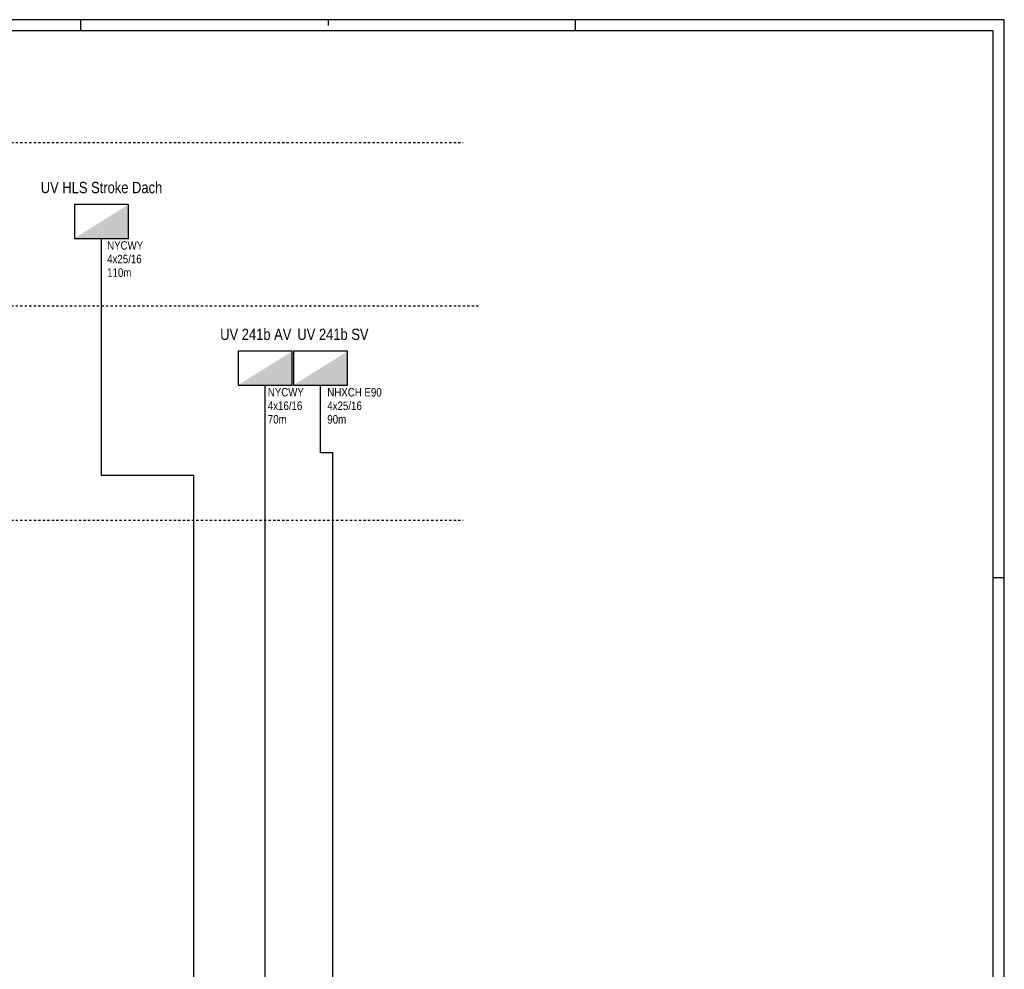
# Model space of a CAD drawing. Header units: millimetres. Extents: x -2000 to 116900, y -500 to 83600.
# Tile 7 of 7: x 73295 to 116900, y 41550 to 83600. Entities that reach past the tile are written whole.
import ezdxf
from ezdxf.enums import TextEntityAlignment as Align

# ---------------------------------------------------------------- set-up
doc = ezdxf.new("R2010")
doc.units = ezdxf.units.MM
doc.linetypes.add('DDS_LT3', pattern=[200, 100, -100])
for name, color, linetype in [('ITB_ELT_TXT_Kennzeichnung', 7, 'Continuous'), ('ITB_XXX_Layout Rahmen', 18, 'Continuous'), ('ITB_XXX_Schemata Bereiche', 7, 'Continuous'), ('ITB_XXX_Schemata Linien', 7, 'Continuous'), ('ITB_XXX_Schemata Symbole', 7, 'Continuous'), ('ITB_XXX_TXT_Schemata', 7, 'Continuous')]:
    doc.layers.add(name, color=color, linetype=linetype)
doc.styles.add('Arial Narrow', font='txt', dxfattribs={"height": 0.2})

# ---------------------------------------------------------------- blocks, each defined once
blk = doc.blocks.new('Schemasymbol-ID-60-8-1482-7491')
at = {"layer": 'ITB_XXX_Schemata Symbole', "lineweight": 30}
blk.add_hatch(color=1, dxfattribs=at).paths.add_polyline_path([(0, 0), (2400, 0), (2400, 1500)])
at = {"layer": 'ITB_XXX_Schemata Symbole', "color": 1, "lineweight": 30}
blk.add_lwpolyline([(0, 1500), (0, 0), (2400, 0), (2400, 1500), (0, 1500)], dxfattribs=at)
blk = doc.blocks.new('Schemasymbol-ID-60-8-1482-7508')
at = {"layer": 'ITB_XXX_Schemata Symbole', "lineweight": 30}
blk.add_hatch(color=1, dxfattribs=at).paths.add_polyline_path([(0, 0), (2400, 0), (2400, 1500)])
at = {"layer": 'ITB_XXX_Schemata Symbole', "color": 1, "lineweight": 30}
blk.add_lwpolyline([(0, 1500), (0, 0), (2400, 0), (2400, 1500), (0, 1500)], dxfattribs=at)
blk = doc.blocks.new('Schemasymbol-ID-60-8-1482-7525')
at = {"layer": 'ITB_XXX_Schemata Symbole', "lineweight": 30}
blk.add_hatch(color=1, dxfattribs=at).paths.add_polyline_path([(0, 0), (2400, 0), (2400, 1500)])
at = {"layer": 'ITB_XXX_Schemata Symbole', "color": 1, "lineweight": 30}
blk.add_lwpolyline([(0, 1500), (0, 0), (2400, 0), (2400, 1500), (0, 1500)], dxfattribs=at)
blk = doc.blocks.new('Text-Text- NHXCH E90--4x25-16--90m-ID-60-8-1482-7640')
at = {"layer": 'ITB_ELT_TXT_Kennzeichnung', "color": 7, "lineweight": 5, "style": 'Arial Narrow'}
for s, width, p, p2 in [('NHXCH E90', 0.999886, (0, 0), (2410, 0)), ('4x25/16', 0.999265, (0, -601), (1529, -601)), ('90m', 0.99923, (0, -1202), (836, -1202))]:
    blk.add_text(s, height=375, dxfattribs=dict(at, width=width)).set_placement(p, p2, align=Align.FIT)
blk = doc.blocks.new('Text-Text- NYCWY--4x25-16--110m-ID-60-8-1482-7662')
at = {"layer": 'ITB_ELT_TXT_Kennzeichnung', "color": 7, "lineweight": 5, "style": 'Arial Narrow'}
for s, width, p, p2 in [('NYCWY', 1.000084, (0, 0), (1598, 0)), ('4x25/16', 0.999265, (0, -601), (1529, -601)), ('110m', 0.999216, (0, -1202), (1075, -1202))]:
    blk.add_text(s, height=375, dxfattribs=dict(at, width=width)).set_placement(p, p2, align=Align.FIT)
blk = doc.blocks.new('Text-Text- NYCWY--4x16-16--70m-ID-60-8-1482-7673')
at = {"layer": 'ITB_ELT_TXT_Kennzeichnung', "color": 7, "lineweight": 5, "style": 'Arial Narrow'}
for s, width, p, p2 in [('NYCWY', 1.000084, (0, 0), (1598, 0)), ('4x16/16', 0.999265, (0, -601), (1529, -601)), ('70m', 0.99923, (0, -1202), (836, -1202))]:
    blk.add_text(s, height=375, dxfattribs=dict(at, width=width)).set_placement(p, p2, align=Align.FIT)
blk = doc.blocks.new('Label-ID-60-8-1482-7493')
at = {"layer": 'ITB_XXX_TXT_Schemata', "color": 7, "lineweight": 5, "style": 'Arial Narrow', "width": 0.999763}
blk.add_text('UV HLS Stroke Dach', height=500, dxfattribs=at).set_placement((66095, 68985), (71475, 68985), align=Align.FIT)
blk = doc.blocks.new('Label-ID-60-8-1482-7510')
at = {"layer": 'ITB_XXX_TXT_Schemata', "color": 7, "lineweight": 5, "style": 'Arial Narrow', "width": 0.999829}
blk.add_text('UV 241b AV', height=500, dxfattribs=at).set_placement((74459, 62485), (77611, 62485), align=Align.FIT)
blk = doc.blocks.new('Label-ID-60-8-1482-7527')
at = {"layer": 'ITB_XXX_TXT_Schemata', "color": 7, "lineweight": 5, "style": 'Arial Narrow', "width": 0.999829}
blk.add_text('UV 241b SV', height=500, dxfattribs=at).set_placement((76909, 62485), (80061, 62485), align=Align.FIT)
blk = doc.blocks.new('Blätter-ID-60-1472-1482-1491')
at = {"layer": 'ITB_XXX_Layout Rahmen', "color": 7, "lineweight": 30}
for p, q in [((76000, 83100), (76000, 83600)), ((86950, 83600), (86950, 83350)), ((97900, 83600), (97900, 83100)), ((116400, 58900), (116900, 58900))]:
    blk.add_line(p, q, dxfattribs=at)
for points in [[(-2000, 83600), (-2000, -500), (116900, -500), (116900, 83600), (-2000, 83600)], [(0, 83100), (0, 0), (116400, 0), (116400, 83100), (0, 83100)]]:
    blk.add_lwpolyline(points, dxfattribs=at)

msp = doc.modelspace()

# ---------------------------------------------------------------- linework, layer by layer
at = {"layer": 'ITB_XXX_Schemata Bereiche', "color": 7, "linetype": 'DDS_LT3', "lineweight": 30}
for points in [[(5918, 78167), (92933, 78167)], [(5918, 70933), (93668, 70933)], [(5918, 61433), (92933, 61433)]]:
    msp.add_lwpolyline(points, dxfattribs=at)
at = {"layer": 'ITB_XXX_Schemata Linien', "color": 7, "lineweight": 30}
for p, q in [((76918, 63417), (76918, 73917)), ((84168, 26012), (84168, 67417)), ((81001, 63417), (76918, 63417)), ((81001, 26012), (81001, 63417))]:
    msp.add_line(p, q, dxfattribs=at)
at = {"layer": 'ITB_XXX_Schemata Linien', "color": 1, "lineweight": 30}
for p, q in [((86618, 64417), (86618, 67417)), ((87168, 64417), (86618, 64417)), ((87168, 26012), (87168, 64417))]:
    msp.add_line(p, q, dxfattribs=at)

# ---------------------------------------------------------------- block references
at = {"layer": 'ITB_ELT_TXT_Kennzeichnung', "color": 7, "lineweight": 5}
for name, p in [('Text-Text- NYCWY--4x25-16--110m-ID-60-8-1482-7662', (77168, 73417)), ('Text-Text- NYCWY--4x16-16--70m-ID-60-8-1482-7673', (84283, 66920)), ('Text-Text- NHXCH E90--4x25-16--90m-ID-60-8-1482-7640', (86918, 66917))]:
    msp.add_blockref(name, p, dxfattribs=at)
at = {"layer": 'ITB_XXX_Layout Rahmen', "color": 7, "lineweight": 30}
msp.add_blockref('Blätter-ID-60-1472-1482-1491', (0, 0), dxfattribs=at)
at = {"layer": 'ITB_XXX_Schemata Symbole', "color": 1, "lineweight": 30}
for name, p in [('Schemasymbol-ID-60-8-1482-7491', (75718, 73917)), ('Schemasymbol-ID-60-8-1482-7508', (82968, 67417)), ('Schemasymbol-ID-60-8-1482-7525', (85418, 67417))]:
    msp.add_blockref(name, p, dxfattribs=at)
at = {"layer": 'ITB_XXX_TXT_Schemata', "color": 7, "lineweight": 5}
for name, p in [('Label-ID-60-8-1482-7493', (8133, 6933)), ('Label-ID-60-8-1482-7510', (7716, 6933)), ('Label-ID-60-8-1482-7527', (8683, 6933))]:
    msp.add_blockref(name, p, dxfattribs=at)

doc.saveas('drawing.dxf')
